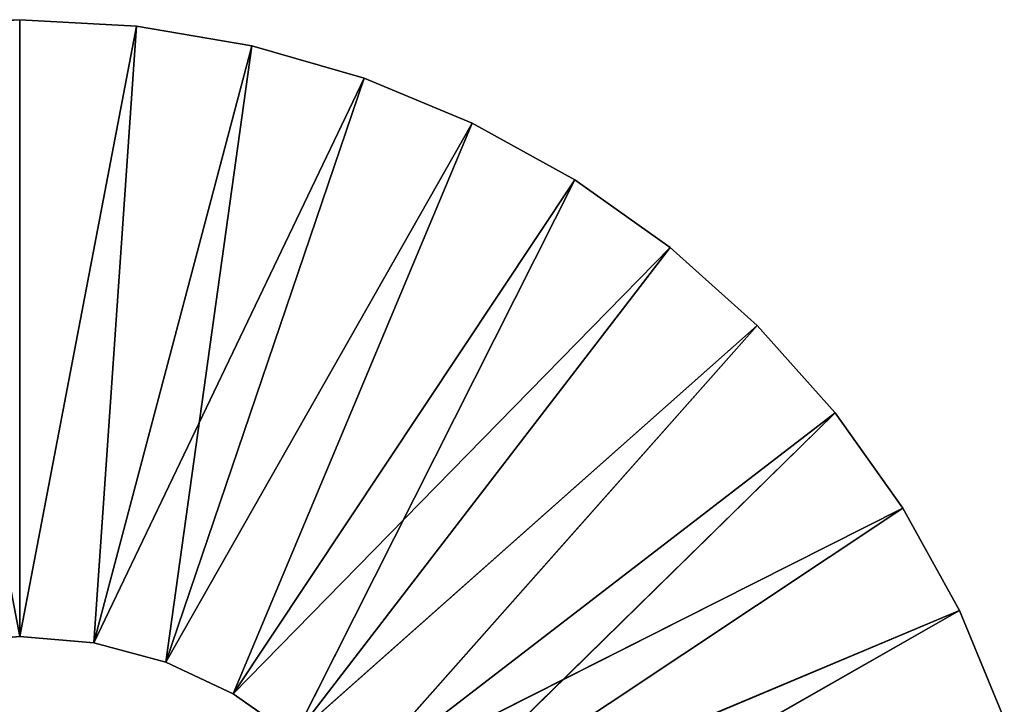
# Model space of a CAD drawing. Extents: x 0 to 63, y 0 to 113.
# Tile 5 of 5: x 28 to 53, y 84 to 102. Entities that reach past the tile are written whole.
import ezdxf

# ---------------------------------------------------------------- set-up
doc = ezdxf.new("R2010")
doc.units = 0
doc.header["$LTSCALE"] = 25.4
doc.layers.get('0').update_dxf_attribs({"color": 13, "linetype": 'CONTINUOUS'})

# ---------------------------------------------------------------- blocks, each defined once
blk = doc.blocks.new('MONO-SURFACE-I-7827-7833_S')
at = {"color": 250}
for p, q in [((33.589, 58.724, 116.298), (30.74, 57.544, 116.298)), ((30.74, 57.544, 116.298), (33.589, 58.724, 117.298)), ((30.74, 57.544, 116.298), (33.589, 58.724, 117.298)), ((30.74, 57.544, 117.298), (33.589, 58.724, 117.298)), ((33.589, 58.724, 116.298), (30.74, 57.544, 116.298)), ((30.74, 57.544, 117.298), (33.589, 58.724, 117.298)), ((30.74, 57.544, 116.298), (28.04, 56.052, 116.298)), ((28.04, 56.052, 116.298), (30.74, 57.544, 117.298)), ((28.04, 56.052, 116.298), (30.74, 57.544, 117.298)), ((28.04, 56.052, 117.298), (30.74, 57.544, 117.298)), ((30.74, 57.544, 116.298), (28.04, 56.052, 116.298)), ((28.04, 56.052, 117.298), (30.74, 57.544, 117.298)), ((30.74, 57.544, 116.298), (30.74, 57.544, 117.298)), ((30.74, 57.544, 116.298), (30.74, 57.544, 117.298)), ((37.046, 42.51, 116.298), (30.74, 57.544, 116.298)), ((30.74, 57.544, 116.298), (38.824, 43.338, 116.298)), ((30.74, 57.544, 116.298), (38.824, 43.338, 116.298)), ((37.046, 42.51, 116.298), (30.74, 57.544, 116.298)), ((38.824, 43.338, 117.298), (30.74, 57.544, 117.298)), ((30.74, 57.544, 117.298), (37.046, 42.51, 117.298)), ((30.74, 57.544, 117.298), (37.046, 42.51, 117.298)), ((38.824, 43.338, 117.298), (30.74, 57.544, 117.298)), ((28.04, 56.052, 116.298), (25.525, 54.267, 116.298)), ((25.525, 54.267, 116.298), (28.04, 56.052, 117.298)), ((25.525, 54.267, 116.298), (28.04, 56.052, 117.298)), ((25.525, 54.267, 117.298), (28.04, 56.052, 117.298)), ((28.04, 56.052, 116.298), (25.525, 54.267, 116.298)), ((25.525, 54.267, 117.298), (28.04, 56.052, 117.298)), ((28.04, 56.052, 116.298), (28.04, 56.052, 117.298)), ((28.04, 56.052, 116.298), (28.04, 56.052, 117.298)), ((28.04, 56.052, 116.298), (37.046, 42.51, 116.298)), ((28.04, 56.052, 116.298), (37.046, 42.51, 116.298)), ((28.04, 56.052, 117.298), (37.046, 42.51, 117.298)), ((28.04, 56.052, 117.298), (37.046, 42.51, 117.298)), ((28.04, 56.052, 117.298), (35.44, 41.385, 117.298)), ((28.04, 56.052, 117.298), (35.44, 41.385, 117.298)), ((25.525, 54.267, 116.298), (23.226, 52.212, 116.298)), ((23.226, 52.212, 116.298), (25.525, 54.267, 117.298)), ((23.226, 52.212, 116.298), (25.525, 54.267, 117.298)), ((23.226, 52.212, 117.298), (25.525, 54.267, 117.298)), ((25.525, 54.267, 116.298), (23.226, 52.212, 116.298)), ((23.226, 52.212, 117.298), (25.525, 54.267, 117.298)), ((25.525, 54.267, 116.298), (25.525, 54.267, 117.298)), ((25.525, 54.267, 116.298), (25.525, 54.267, 117.298)), ((25.525, 54.267, 116.298), (35.44, 41.385, 116.298)), ((25.525, 54.267, 116.298), (35.44, 41.385, 116.298)), ((25.525, 54.267, 116.298), (37.046, 42.51, 116.298)), ((25.525, 54.267, 116.298), (37.046, 42.51, 116.298)), ((25.525, 54.267, 117.298), (35.44, 41.385, 117.298)), ((25.525, 54.267, 117.298), (35.44, 41.385, 117.298)), ((23.226, 52.212, 116.298), (21.171, 49.913, 116.298)), ((21.171, 49.913, 116.298), (23.226, 52.212, 117.298)), ((21.171, 49.913, 116.298), (23.226, 52.212, 117.298)), ((21.171, 49.913, 117.298), (23.226, 52.212, 117.298)), ((23.226, 52.212, 116.298), (21.171, 49.913, 116.298)), ((21.171, 49.913, 117.298), (23.226, 52.212, 117.298)), ((23.226, 52.212, 116.298), (23.226, 52.212, 117.298)), ((23.226, 52.212, 116.298), (23.226, 52.212, 117.298)), ((34.053, 39.998, 116.298), (23.226, 52.212, 116.298)), ((23.226, 52.212, 116.298), (35.44, 41.385, 116.298)), ((23.226, 52.212, 116.298), (35.44, 41.385, 116.298)), ((34.053, 39.998, 116.298), (23.226, 52.212, 116.298)), ((23.226, 52.212, 117.298), (35.44, 41.385, 117.298)), ((23.226, 52.212, 117.298), (35.44, 41.385, 117.298)), ((23.226, 52.212, 117.298), (34.053, 39.998, 117.298)), ((23.226, 52.212, 117.298), (34.053, 39.998, 117.298)), ((21.171, 49.913, 116.298), (19.386, 47.398, 116.298)), ((19.386, 47.398, 116.298), (21.171, 49.913, 117.298)), ((19.386, 47.398, 116.298), (21.171, 49.913, 117.298)), ((19.386, 47.398, 117.298), (21.171, 49.913, 117.298)), ((21.171, 49.913, 116.298), (19.386, 47.398, 116.298)), ((19.386, 47.398, 117.298), (21.171, 49.913, 117.298)), ((21.171, 49.913, 116.298), (21.171, 49.913, 117.298)), ((21.171, 49.913, 116.298), (21.171, 49.913, 117.298)), ((21.171, 49.913, 116.298), (34.053, 39.998, 116.298)), ((21.171, 49.913, 116.298), (34.053, 39.998, 116.298)), ((21.171, 49.913, 117.298), (34.053, 39.998, 117.298)), ((21.171, 49.913, 117.298), (34.053, 39.998, 117.298)), ((21.171, 49.913, 117.298), (32.929, 38.392, 117.298)), ((21.171, 49.913, 117.298), (32.929, 38.392, 117.298)), ((19.386, 47.398, 116.298), (17.895, 44.699, 116.298)), ((17.895, 44.699, 116.298), (19.386, 47.398, 117.298)), ((17.895, 44.699, 116.298), (19.386, 47.398, 117.298)), ((17.895, 44.699, 117.298), (19.386, 47.398, 117.298)), ((19.386, 47.398, 116.298), (17.895, 44.699, 116.298)), ((17.895, 44.699, 117.298), (19.386, 47.398, 117.298)), ((19.386, 47.398, 116.298), (19.386, 47.398, 117.298)), ((19.386, 47.398, 116.298), (19.386, 47.398, 117.298)), ((19.386, 47.398, 116.298), (32.929, 38.392, 116.298)), ((19.386, 47.398, 116.298), (32.929, 38.392, 116.298)), ((19.386, 47.398, 116.298), (34.053, 39.998, 116.298)), ((19.386, 47.398, 116.298), (34.053, 39.998, 116.298)), ((19.386, 47.398, 117.298), (32.929, 38.392, 117.298)), ((19.386, 47.398, 117.298), (32.929, 38.392, 117.298)), ((17.895, 44.699, 116.298), (16.715, 41.85, 116.298)), ((16.715, 41.85, 116.298), (17.895, 44.699, 117.298)), ((16.715, 41.85, 116.298), (17.895, 44.699, 117.298)), ((16.715, 41.85, 117.298), (17.895, 44.699, 117.298)), ((17.895, 44.699, 116.298), (16.715, 41.85, 116.298)), ((16.715, 41.85, 117.298), (17.895, 44.699, 117.298)), ((17.895, 44.699, 116.298), (17.895, 44.699, 117.298)), ((17.895, 44.699, 116.298), (17.895, 44.699, 117.298)), ((32.1, 36.615, 116.298), (17.895, 44.699, 116.298)), ((17.895, 44.699, 116.298), (32.929, 38.392, 116.298)), ((17.895, 44.699, 116.298), (32.929, 38.392, 116.298)), ((32.1, 36.615, 116.298), (17.895, 44.699, 116.298)), ((32.929, 38.392, 117.298), (17.895, 44.699, 117.298)), ((17.895, 44.699, 117.298), (32.1, 36.615, 117.298)), ((17.895, 44.699, 117.298), (32.1, 36.615, 117.298)), ((32.929, 38.392, 117.298), (17.895, 44.699, 117.298)), ((16.715, 41.85, 116.298), (15.861, 38.886, 116.298)), ((15.861, 38.886, 116.298), (16.715, 41.85, 117.298)), ((15.861, 38.886, 116.298), (16.715, 41.85, 117.298)), ((15.861, 38.886, 117.298), (16.715, 41.85, 117.298)), ((16.715, 41.85, 116.298), (15.861, 38.886, 116.298)), ((15.861, 38.886, 117.298), (16.715, 41.85, 117.298)), ((16.715, 41.85, 116.298), (16.715, 41.85, 117.298)), ((16.715, 41.85, 116.298), (16.715, 41.85, 117.298)), ((16.715, 41.85, 116.298), (32.1, 36.615, 116.298)), ((16.715, 41.85, 116.298), (32.1, 36.615, 116.298)), ((16.715, 41.85, 117.298), (32.1, 36.615, 117.298)), ((16.715, 41.85, 117.298), (32.1, 36.615, 117.298)), ((16.715, 41.85, 117.298), (31.592, 34.72, 117.298)), ((16.715, 41.85, 117.298), (31.592, 34.72, 117.298)), ((34.053, 39.998, 116.298), (32.929, 38.392, 116.298)), ((32.929, 38.392, 117.298), (34.053, 39.998, 117.298)), ((34.053, 39.998, 117.298), (32.929, 38.392, 116.298)), ((34.053, 39.998, 116.298), (32.929, 38.392, 116.298)), ((34.053, 39.998, 117.298), (32.929, 38.392, 116.298)), ((32.929, 38.392, 117.298), (34.053, 39.998, 117.298)), ((15.861, 38.886, 116.298), (15.344, 35.846, 116.298)), ((15.344, 35.846, 116.298), (15.861, 38.886, 117.298)), ((15.344, 35.846, 116.298), (15.861, 38.886, 117.298)), ((15.344, 35.846, 117.298), (15.861, 38.886, 117.298)), ((15.861, 38.886, 116.298), (15.344, 35.846, 116.298)), ((15.344, 35.846, 117.298), (15.861, 38.886, 117.298)), ((15.861, 38.886, 116.298), (15.861, 38.886, 117.298)), ((15.861, 38.886, 116.298), (15.861, 38.886, 117.298)), ((15.861, 38.886, 116.298), (31.592, 34.72, 116.298)), ((15.861, 38.886, 116.298), (31.592, 34.72, 116.298)), ((15.861, 38.886, 116.298), (32.1, 36.615, 116.298)), ((15.861, 38.886, 116.298), (32.1, 36.615, 116.298)), ((15.861, 38.886, 117.298), (31.592, 34.72, 117.298)), ((15.861, 38.886, 117.298), (31.592, 34.72, 117.298)), ((32.929, 38.392, 116.298), (32.1, 36.615, 116.298)), ((32.1, 36.615, 117.298), (32.929, 38.392, 117.298)), ((32.929, 38.392, 117.298), (32.1, 36.615, 116.298)), ((32.929, 38.392, 116.298), (32.1, 36.615, 116.298)), ((32.929, 38.392, 117.298), (32.1, 36.615, 116.298)), ((32.1, 36.615, 117.298), (32.929, 38.392, 117.298)), ((32.929, 38.392, 117.298), (32.929, 38.392, 116.298)), ((32.929, 38.392, 117.298), (32.929, 38.392, 116.298)), ((32.1, 36.615, 116.298), (31.592, 34.72, 116.298)), ((31.592, 34.72, 117.298), (32.1, 36.615, 117.298)), ((32.1, 36.615, 117.298), (31.592, 34.72, 116.298)), ((32.1, 36.615, 116.298), (31.592, 34.72, 116.298)), ((32.1, 36.615, 117.298), (31.592, 34.72, 116.298)), ((31.592, 34.72, 117.298), (32.1, 36.615, 117.298)), ((32.1, 36.615, 117.298), (32.1, 36.615, 116.298)), ((32.1, 36.615, 117.298), (32.1, 36.615, 116.298)), ((15.344, 35.846, 116.298), (15.171, 32.767, 116.298)), ((15.171, 32.767, 116.298), (15.344, 35.846, 117.298)), ((15.171, 32.767, 116.298), (15.344, 35.846, 117.298)), ((15.171, 32.767, 117.298), (15.344, 35.846, 117.298)), ((15.344, 35.846, 116.298), (15.171, 32.767, 116.298)), ((15.171, 32.767, 117.298), (15.344, 35.846, 117.298)), ((15.344, 35.846, 116.298), (15.344, 35.846, 117.298)), ((15.344, 35.846, 116.298), (15.344, 35.846, 117.298)), ((15.344, 35.846, 116.298), (31.421, 32.767, 116.298)), ((15.344, 35.846, 116.298), (31.421, 32.767, 116.298)), ((15.344, 35.846, 116.298), (31.592, 34.72, 116.298)), ((15.344, 35.846, 116.298), (31.592, 34.72, 116.298)), ((15.344, 35.846, 117.298), (31.592, 34.72, 117.298)), ((15.344, 35.846, 117.298), (31.592, 34.72, 117.298)), ((15.344, 35.846, 117.298), (31.421, 32.767, 117.298)), ((15.344, 35.846, 117.298), (31.421, 32.767, 117.298)), ((31.592, 34.72, 116.298), (31.421, 32.767, 116.298)), ((31.421, 32.767, 117.298), (31.592, 34.72, 117.298)), ((31.592, 34.72, 117.298), (31.421, 32.767, 116.298)), ((31.592, 34.72, 116.298), (31.421, 32.767, 116.298)), ((31.592, 34.72, 117.298), (31.421, 32.767, 116.298)), ((31.421, 32.767, 117.298), (31.592, 34.72, 117.298)), ((31.592, 34.72, 117.298), (31.592, 34.72, 116.298)), ((31.592, 34.72, 117.298), (31.592, 34.72, 116.298)), ((15.171, 32.767, 116.298), (15.171, 32.767, 117.298)), ((15.171, 32.767, 116.298), (15.171, 32.767, 117.298)), ((15.171, 32.767, 116.298), (15.344, 29.688, 116.298)), ((15.344, 29.688, 116.298), (15.171, 32.767, 117.298)), ((15.344, 29.688, 116.298), (15.171, 32.767, 117.298)), ((15.344, 29.688, 117.298), (15.171, 32.767, 117.298)), ((15.171, 32.767, 116.298), (15.344, 29.688, 116.298)), ((15.171, 32.767, 116.298), (31.421, 32.767, 116.298)), ((15.171, 32.767, 116.298), (31.421, 32.767, 116.298)), ((15.171, 32.767, 117.298), (31.421, 32.767, 117.298)), ((15.171, 32.767, 117.298), (31.421, 32.767, 117.298)), ((15.344, 29.688, 117.298), (15.171, 32.767, 117.298)), ((15.344, 29.688, 116.298), (31.421, 32.767, 116.298)), ((15.344, 29.688, 116.298), (31.421, 32.767, 116.298)), ((15.344, 29.688, 117.298), (31.421, 32.767, 117.298)), ((15.344, 29.688, 117.298), (31.421, 32.767, 117.298)), ((31.421, 32.767, 116.298), (31.592, 30.813, 116.298)), ((31.592, 30.813, 117.298), (31.421, 32.767, 117.298)), ((31.421, 32.767, 117.298), (31.421, 32.767, 116.298)), ((31.421, 32.767, 117.298), (31.421, 32.767, 116.298)), ((31.421, 32.767, 117.298), (31.592, 30.813, 116.298)), ((31.421, 32.767, 116.298), (31.592, 30.813, 116.298)), ((31.421, 32.767, 117.298), (31.592, 30.813, 116.298)), ((31.592, 30.813, 117.298), (31.421, 32.767, 117.298))]:
    blk.add_line(p, q, dxfattribs=at)
mesh = blk.add_polyface(dxfattribs=at)
corners = [(33.589, 58.724, 117.298), (33.589, 58.724, 116.298), (30.74, 57.544, 116.298)]
mesh.append_faces([[corners[k] for k in face] for face in [(0, 1, 2)]], dxfattribs={"color": 250})
mesh = blk.add_polyface(dxfattribs=at)
corners = [(33.589, 58.724, 117.298), (30.74, 57.544, 116.298), (30.74, 57.544, 117.298)]
mesh.append_faces([[corners[k] for k in face] for face in [(0, 1, 2)]], dxfattribs={"color": 250})
mesh = blk.add_polyface(dxfattribs=at)
corners = [(38.824, 43.338, 116.298), (30.74, 57.544, 116.298), (33.589, 58.724, 116.298)]
mesh.append_faces([[corners[k] for k in face] for face in [(0, 1, 2)]], dxfattribs={"color": 250})
mesh = blk.add_polyface(dxfattribs=at)
corners = [(38.824, 43.338, 117.298), (33.589, 58.724, 117.298), (30.74, 57.544, 117.298)]
mesh.append_faces([[corners[k] for k in face] for face in [(0, 1, 2)]], dxfattribs={"color": 250})
mesh = blk.add_polyface(dxfattribs=at)
corners = [(30.74, 57.544, 117.298), (30.74, 57.544, 116.298), (28.04, 56.052, 116.298)]
mesh.append_faces([[corners[k] for k in face] for face in [(0, 1, 2)]], dxfattribs={"color": 250})
mesh = blk.add_polyface(dxfattribs=at)
corners = [(30.74, 57.544, 117.298), (28.04, 56.052, 116.298), (28.04, 56.052, 117.298)]
mesh.append_faces([[corners[k] for k in face] for face in [(0, 1, 2)]], dxfattribs={"color": 250})
mesh = blk.add_polyface(dxfattribs=at)
corners = [(37.046, 42.51, 116.298), (28.04, 56.052, 116.298), (30.74, 57.544, 116.298)]
mesh.append_faces([[corners[k] for k in face] for face in [(0, 1, 2)]], dxfattribs={"color": 250})
mesh = blk.add_polyface(dxfattribs=at)
corners = [(37.046, 42.51, 117.298), (30.74, 57.544, 117.298), (28.04, 56.052, 117.298)]
mesh.append_faces([[corners[k] for k in face] for face in [(0, 1, 2)]], dxfattribs={"color": 250})
mesh = blk.add_polyface(dxfattribs=at)
corners = [(38.824, 43.338, 116.298), (37.046, 42.51, 116.298), (30.74, 57.544, 116.298)]
mesh.append_faces([[corners[k] for k in face] for face in [(0, 1, 2)]], dxfattribs={"color": 250})
mesh = blk.add_polyface(dxfattribs=at)
corners = [(38.824, 43.338, 117.298), (30.74, 57.544, 117.298), (37.046, 42.51, 117.298)]
mesh.append_faces([[corners[k] for k in face] for face in [(0, 1, 2)]], dxfattribs={"color": 250})
mesh = blk.add_polyface(dxfattribs=at)
corners = [(28.04, 56.052, 117.298), (28.04, 56.052, 116.298), (25.525, 54.267, 116.298)]
mesh.append_faces([[corners[k] for k in face] for face in [(0, 1, 2)]], dxfattribs={"color": 250})
mesh = blk.add_polyface(dxfattribs=at)
corners = [(28.04, 56.052, 117.298), (25.525, 54.267, 116.298), (25.525, 54.267, 117.298)]
mesh.append_faces([[corners[k] for k in face] for face in [(0, 1, 2)]], dxfattribs={"color": 250})
mesh = blk.add_polyface(dxfattribs=at)
corners = [(37.046, 42.51, 116.298), (25.525, 54.267, 116.298), (28.04, 56.052, 116.298)]
mesh.append_faces([[corners[k] for k in face] for face in [(0, 1, 2)]], dxfattribs={"color": 250})
mesh = blk.add_polyface(dxfattribs=at)
corners = [(35.44, 41.385, 117.298), (28.04, 56.052, 117.298), (25.525, 54.267, 117.298)]
mesh.append_faces([[corners[k] for k in face] for face in [(0, 1, 2)]], dxfattribs={"color": 250})
mesh = blk.add_polyface(dxfattribs=at)
corners = [(37.046, 42.51, 117.298), (28.04, 56.052, 117.298), (35.44, 41.385, 117.298)]
mesh.append_faces([[corners[k] for k in face] for face in [(0, 1, 2)]], dxfattribs={"color": 250})
mesh = blk.add_polyface(dxfattribs=at)
corners = [(25.525, 54.267, 117.298), (25.525, 54.267, 116.298), (23.226, 52.212, 116.298)]
mesh.append_faces([[corners[k] for k in face] for face in [(0, 1, 2)]], dxfattribs={"color": 250})
mesh = blk.add_polyface(dxfattribs=at)
corners = [(25.525, 54.267, 117.298), (23.226, 52.212, 116.298), (23.226, 52.212, 117.298)]
mesh.append_faces([[corners[k] for k in face] for face in [(0, 1, 2)]], dxfattribs={"color": 250})
mesh = blk.add_polyface(dxfattribs=at)
corners = [(35.44, 41.385, 116.298), (23.226, 52.212, 116.298), (25.525, 54.267, 116.298)]
mesh.append_faces([[corners[k] for k in face] for face in [(0, 1, 2)]], dxfattribs={"color": 250})
mesh = blk.add_polyface(dxfattribs=at)
corners = [(35.44, 41.385, 117.298), (25.525, 54.267, 117.298), (23.226, 52.212, 117.298)]
mesh.append_faces([[corners[k] for k in face] for face in [(0, 1, 2)]], dxfattribs={"color": 250})
mesh = blk.add_polyface(dxfattribs=at)
corners = [(37.046, 42.51, 116.298), (35.44, 41.385, 116.298), (25.525, 54.267, 116.298)]
mesh.append_faces([[corners[k] for k in face] for face in [(0, 1, 2)]], dxfattribs={"color": 250})
mesh = blk.add_polyface(dxfattribs=at)
corners = [(23.226, 52.212, 116.298), (21.171, 49.913, 116.298), (23.226, 52.212, 117.298)]
mesh.append_faces([[corners[k] for k in face] for face in [(0, 1, 2)]], dxfattribs={"color": 250})
mesh = blk.add_polyface(dxfattribs=at)
corners = [(23.226, 52.212, 117.298), (21.171, 49.913, 116.298), (21.171, 49.913, 117.298)]
mesh.append_faces([[corners[k] for k in face] for face in [(0, 1, 2)]], dxfattribs={"color": 250})
mesh = blk.add_polyface(dxfattribs=at)
corners = [(34.053, 39.998, 116.298), (21.171, 49.913, 116.298), (23.226, 52.212, 116.298)]
mesh.append_faces([[corners[k] for k in face] for face in [(0, 1, 2)]], dxfattribs={"color": 250})
mesh = blk.add_polyface(dxfattribs=at)
corners = [(34.053, 39.998, 117.298), (23.226, 52.212, 117.298), (21.171, 49.913, 117.298)]
mesh.append_faces([[corners[k] for k in face] for face in [(0, 1, 2)]], dxfattribs={"color": 250})
mesh = blk.add_polyface(dxfattribs=at)
corners = [(35.44, 41.385, 116.298), (34.053, 39.998, 116.298), (23.226, 52.212, 116.298)]
mesh.append_faces([[corners[k] for k in face] for face in [(0, 1, 2)]], dxfattribs={"color": 250})
mesh = blk.add_polyface(dxfattribs=at)
corners = [(35.44, 41.385, 117.298), (23.226, 52.212, 117.298), (34.053, 39.998, 117.298)]
mesh.append_faces([[corners[k] for k in face] for face in [(0, 1, 2)]], dxfattribs={"color": 250})
mesh = blk.add_polyface(dxfattribs=at)
corners = [(21.171, 49.913, 116.298), (19.386, 47.398, 116.298), (21.171, 49.913, 117.298)]
mesh.append_faces([[corners[k] for k in face] for face in [(0, 1, 2)]], dxfattribs={"color": 250})
mesh = blk.add_polyface(dxfattribs=at)
corners = [(21.171, 49.913, 117.298), (19.386, 47.398, 116.298), (19.386, 47.398, 117.298)]
mesh.append_faces([[corners[k] for k in face] for face in [(0, 1, 2)]], dxfattribs={"color": 250})
mesh = blk.add_polyface(dxfattribs=at)
corners = [(34.053, 39.998, 116.298), (19.386, 47.398, 116.298), (21.171, 49.913, 116.298)]
mesh.append_faces([[corners[k] for k in face] for face in [(0, 1, 2)]], dxfattribs={"color": 250})
mesh = blk.add_polyface(dxfattribs=at)
corners = [(32.929, 38.392, 117.298), (21.171, 49.913, 117.298), (19.386, 47.398, 117.298)]
mesh.append_faces([[corners[k] for k in face] for face in [(0, 1, 2)]], dxfattribs={"color": 250})
mesh = blk.add_polyface(dxfattribs=at)
corners = [(34.053, 39.998, 117.298), (21.171, 49.913, 117.298), (32.929, 38.392, 117.298)]
mesh.append_faces([[corners[k] for k in face] for face in [(0, 1, 2)]], dxfattribs={"color": 250})
mesh = blk.add_polyface(dxfattribs=at)
corners = [(19.386, 47.398, 116.298), (17.895, 44.699, 116.298), (19.386, 47.398, 117.298)]
mesh.append_faces([[corners[k] for k in face] for face in [(0, 1, 2)]], dxfattribs={"color": 250})
mesh = blk.add_polyface(dxfattribs=at)
corners = [(19.386, 47.398, 117.298), (17.895, 44.699, 116.298), (17.895, 44.699, 117.298)]
mesh.append_faces([[corners[k] for k in face] for face in [(0, 1, 2)]], dxfattribs={"color": 250})
mesh = blk.add_polyface(dxfattribs=at)
corners = [(32.929, 38.392, 116.298), (17.895, 44.699, 116.298), (19.386, 47.398, 116.298)]
mesh.append_faces([[corners[k] for k in face] for face in [(0, 1, 2)]], dxfattribs={"color": 250})
mesh = blk.add_polyface(dxfattribs=at)
corners = [(32.929, 38.392, 117.298), (19.386, 47.398, 117.298), (17.895, 44.699, 117.298)]
mesh.append_faces([[corners[k] for k in face] for face in [(0, 1, 2)]], dxfattribs={"color": 250})
mesh = blk.add_polyface(dxfattribs=at)
corners = [(34.053, 39.998, 116.298), (32.929, 38.392, 116.298), (19.386, 47.398, 116.298)]
mesh.append_faces([[corners[k] for k in face] for face in [(0, 1, 2)]], dxfattribs={"color": 250})
mesh = blk.add_polyface(dxfattribs=at)
corners = [(17.895, 44.699, 116.298), (16.715, 41.85, 116.298), (17.895, 44.699, 117.298)]
mesh.append_faces([[corners[k] for k in face] for face in [(0, 1, 2)]], dxfattribs={"color": 250})
mesh = blk.add_polyface(dxfattribs=at)
corners = [(17.895, 44.699, 117.298), (16.715, 41.85, 116.298), (16.715, 41.85, 117.298)]
mesh.append_faces([[corners[k] for k in face] for face in [(0, 1, 2)]], dxfattribs={"color": 250})
mesh = blk.add_polyface(dxfattribs=at)
corners = [(32.1, 36.615, 116.298), (16.715, 41.85, 116.298), (17.895, 44.699, 116.298)]
mesh.append_faces([[corners[k] for k in face] for face in [(0, 1, 2)]], dxfattribs={"color": 250})
mesh = blk.add_polyface(dxfattribs=at)
corners = [(32.1, 36.615, 117.298), (17.895, 44.699, 117.298), (16.715, 41.85, 117.298)]
mesh.append_faces([[corners[k] for k in face] for face in [(0, 1, 2)]], dxfattribs={"color": 250})
mesh = blk.add_polyface(dxfattribs=at)
corners = [(32.929, 38.392, 116.298), (32.1, 36.615, 116.298), (17.895, 44.699, 116.298)]
mesh.append_faces([[corners[k] for k in face] for face in [(0, 1, 2)]], dxfattribs={"color": 250})
mesh = blk.add_polyface(dxfattribs=at)
corners = [(32.929, 38.392, 117.298), (17.895, 44.699, 117.298), (32.1, 36.615, 117.298)]
mesh.append_faces([[corners[k] for k in face] for face in [(0, 1, 2)]], dxfattribs={"color": 250})
mesh = blk.add_polyface(dxfattribs=at)
corners = [(16.715, 41.85, 116.298), (15.861, 38.886, 116.298), (16.715, 41.85, 117.298)]
mesh.append_faces([[corners[k] for k in face] for face in [(0, 1, 2)]], dxfattribs={"color": 250})
mesh = blk.add_polyface(dxfattribs=at)
corners = [(16.715, 41.85, 117.298), (15.861, 38.886, 116.298), (15.861, 38.886, 117.298)]
mesh.append_faces([[corners[k] for k in face] for face in [(0, 1, 2)]], dxfattribs={"color": 250})
mesh = blk.add_polyface(dxfattribs=at)
corners = [(32.1, 36.615, 116.298), (15.861, 38.886, 116.298), (16.715, 41.85, 116.298)]
mesh.append_faces([[corners[k] for k in face] for face in [(0, 1, 2)]], dxfattribs={"color": 250})
mesh = blk.add_polyface(dxfattribs=at)
corners = [(31.592, 34.72, 117.298), (16.715, 41.85, 117.298), (15.861, 38.886, 117.298)]
mesh.append_faces([[corners[k] for k in face] for face in [(0, 1, 2)]], dxfattribs={"color": 250})
mesh = blk.add_polyface(dxfattribs=at)
corners = [(32.1, 36.615, 117.298), (16.715, 41.85, 117.298), (31.592, 34.72, 117.298)]
mesh.append_faces([[corners[k] for k in face] for face in [(0, 1, 2)]], dxfattribs={"color": 250})
mesh = blk.add_polyface(dxfattribs=at)
corners = [(34.053, 39.998, 117.298), (32.929, 38.392, 116.298), (34.053, 39.998, 116.298)]
mesh.append_faces([[corners[k] for k in face] for face in [(0, 1, 2)]], dxfattribs={"color": 250})
mesh = blk.add_polyface(dxfattribs=at)
corners = [(34.053, 39.998, 117.298), (32.929, 38.392, 117.298), (32.929, 38.392, 116.298)]
mesh.append_faces([[corners[k] for k in face] for face in [(0, 1, 2)]], dxfattribs={"color": 250})
mesh = blk.add_polyface(dxfattribs=at)
corners = [(15.861, 38.886, 116.298), (15.344, 35.846, 116.298), (15.861, 38.886, 117.298)]
mesh.append_faces([[corners[k] for k in face] for face in [(0, 1, 2)]], dxfattribs={"color": 250})
mesh = blk.add_polyface(dxfattribs=at)
corners = [(15.861, 38.886, 117.298), (15.344, 35.846, 116.298), (15.344, 35.846, 117.298)]
mesh.append_faces([[corners[k] for k in face] for face in [(0, 1, 2)]], dxfattribs={"color": 250})
mesh = blk.add_polyface(dxfattribs=at)
corners = [(31.592, 34.72, 116.298), (15.344, 35.846, 116.298), (15.861, 38.886, 116.298)]
mesh.append_faces([[corners[k] for k in face] for face in [(0, 1, 2)]], dxfattribs={"color": 250})
mesh = blk.add_polyface(dxfattribs=at)
corners = [(31.592, 34.72, 117.298), (15.861, 38.886, 117.298), (15.344, 35.846, 117.298)]
mesh.append_faces([[corners[k] for k in face] for face in [(0, 1, 2)]], dxfattribs={"color": 250})
mesh = blk.add_polyface(dxfattribs=at)
corners = [(32.1, 36.615, 116.298), (31.592, 34.72, 116.298), (15.861, 38.886, 116.298)]
mesh.append_faces([[corners[k] for k in face] for face in [(0, 1, 2)]], dxfattribs={"color": 250})
mesh = blk.add_polyface(dxfattribs=at)
corners = [(32.929, 38.392, 117.298), (32.1, 36.615, 116.298), (32.929, 38.392, 116.298)]
mesh.append_faces([[corners[k] for k in face] for face in [(0, 1, 2)]], dxfattribs={"color": 250})
mesh = blk.add_polyface(dxfattribs=at)
corners = [(32.929, 38.392, 117.298), (32.1, 36.615, 117.298), (32.1, 36.615, 116.298)]
mesh.append_faces([[corners[k] for k in face] for face in [(0, 1, 2)]], dxfattribs={"color": 250})
mesh = blk.add_polyface(dxfattribs=at)
corners = [(32.1, 36.615, 117.298), (31.592, 34.72, 116.298), (32.1, 36.615, 116.298)]
mesh.append_faces([[corners[k] for k in face] for face in [(0, 1, 2)]], dxfattribs={"color": 250})
mesh = blk.add_polyface(dxfattribs=at)
corners = [(32.1, 36.615, 117.298), (31.592, 34.72, 117.298), (31.592, 34.72, 116.298)]
mesh.append_faces([[corners[k] for k in face] for face in [(0, 1, 2)]], dxfattribs={"color": 250})
mesh = blk.add_polyface(dxfattribs=at)
corners = [(15.344, 35.846, 116.298), (15.171, 32.767, 116.298), (15.344, 35.846, 117.298)]
mesh.append_faces([[corners[k] for k in face] for face in [(0, 1, 2)]], dxfattribs={"color": 250})
mesh = blk.add_polyface(dxfattribs=at)
corners = [(15.344, 35.846, 117.298), (15.171, 32.767, 116.298), (15.171, 32.767, 117.298)]
mesh.append_faces([[corners[k] for k in face] for face in [(0, 1, 2)]], dxfattribs={"color": 250})
mesh = blk.add_polyface(dxfattribs=at)
corners = [(31.421, 32.767, 116.298), (15.171, 32.767, 116.298), (15.344, 35.846, 116.298)]
mesh.append_faces([[corners[k] for k in face] for face in [(0, 1, 2)]], dxfattribs={"color": 250})
mesh = blk.add_polyface(dxfattribs=at)
corners = [(31.421, 32.767, 117.298), (15.344, 35.846, 117.298), (15.171, 32.767, 117.298)]
mesh.append_faces([[corners[k] for k in face] for face in [(0, 1, 2)]], dxfattribs={"color": 250})
mesh = blk.add_polyface(dxfattribs=at)
corners = [(31.592, 34.72, 116.298), (31.421, 32.767, 116.298), (15.344, 35.846, 116.298)]
mesh.append_faces([[corners[k] for k in face] for face in [(0, 1, 2)]], dxfattribs={"color": 250})
mesh = blk.add_polyface(dxfattribs=at)
corners = [(31.592, 34.72, 117.298), (15.344, 35.846, 117.298), (31.421, 32.767, 117.298)]
mesh.append_faces([[corners[k] for k in face] for face in [(0, 1, 2)]], dxfattribs={"color": 250})
mesh = blk.add_polyface(dxfattribs=at)
corners = [(31.592, 34.72, 117.298), (31.421, 32.767, 116.298), (31.592, 34.72, 116.298)]
mesh.append_faces([[corners[k] for k in face] for face in [(0, 1, 2)]], dxfattribs={"color": 250})
mesh = blk.add_polyface(dxfattribs=at)
corners = [(31.592, 34.72, 117.298), (31.421, 32.767, 117.298), (31.421, 32.767, 116.298)]
mesh.append_faces([[corners[k] for k in face] for face in [(0, 1, 2)]], dxfattribs={"color": 250})
mesh = blk.add_polyface(dxfattribs=at)
corners = [(15.171, 32.767, 116.298), (15.344, 29.688, 116.298), (15.171, 32.767, 117.298)]
mesh.append_faces([[corners[k] for k in face] for face in [(0, 1, 2)]], dxfattribs={"color": 250})
mesh = blk.add_polyface(dxfattribs=at)
corners = [(15.171, 32.767, 117.298), (15.344, 29.688, 116.298), (15.344, 29.688, 117.298)]
mesh.append_faces([[corners[k] for k in face] for face in [(0, 1, 2)]], dxfattribs={"color": 250})
mesh = blk.add_polyface(dxfattribs=at)
corners = [(31.421, 32.767, 116.298), (15.344, 29.688, 116.298), (15.171, 32.767, 116.298)]
mesh.append_faces([[corners[k] for k in face] for face in [(0, 1, 2)]], dxfattribs={"color": 250})
mesh = blk.add_polyface(dxfattribs=at)
corners = [(31.421, 32.767, 117.298), (15.171, 32.767, 117.298), (15.344, 29.688, 117.298)]
mesh.append_faces([[corners[k] for k in face] for face in [(0, 1, 2)]], dxfattribs={"color": 250})
mesh = blk.add_polyface(dxfattribs=at)
corners = [(31.592, 30.813, 116.298), (15.344, 29.688, 116.298), (31.421, 32.767, 116.298)]
mesh.append_faces([[corners[k] for k in face] for face in [(0, 1, 2)]], dxfattribs={"color": 250})
mesh = blk.add_polyface(dxfattribs=at)
corners = [(31.592, 30.813, 117.298), (31.421, 32.767, 117.298), (15.344, 29.688, 117.298)]
mesh.append_faces([[corners[k] for k in face] for face in [(0, 1, 2)]], dxfattribs={"color": 250})
mesh = blk.add_polyface(dxfattribs=at)
corners = [(31.421, 32.767, 117.298), (31.592, 30.813, 116.298), (31.421, 32.767, 116.298)]
mesh.append_faces([[corners[k] for k in face] for face in [(0, 1, 2)]], dxfattribs={"color": 250})
mesh = blk.add_polyface(dxfattribs=at)
corners = [(31.421, 32.767, 117.298), (31.592, 30.813, 117.298), (31.592, 30.813, 116.298)]
mesh.append_faces([[corners[k] for k in face] for face in [(0, 1, 2)]], dxfattribs={"color": 250})
blk = doc.blocks.new('GRUPUJ_2')
at = {"color": 0, "rotation": 269.9999999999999}
blk.add_blockref('MONO-SURFACE-I-7827-7833_S', (-5.231, 117.514, -2.344), dxfattribs=at)

msp = doc.modelspace()

# ---------------------------------------------------------------- block references
at = {"color": 0}
msp.add_blockref('GRUPUJ_2', (0, 0), dxfattribs=at)

doc.saveas('drawing.dxf')
